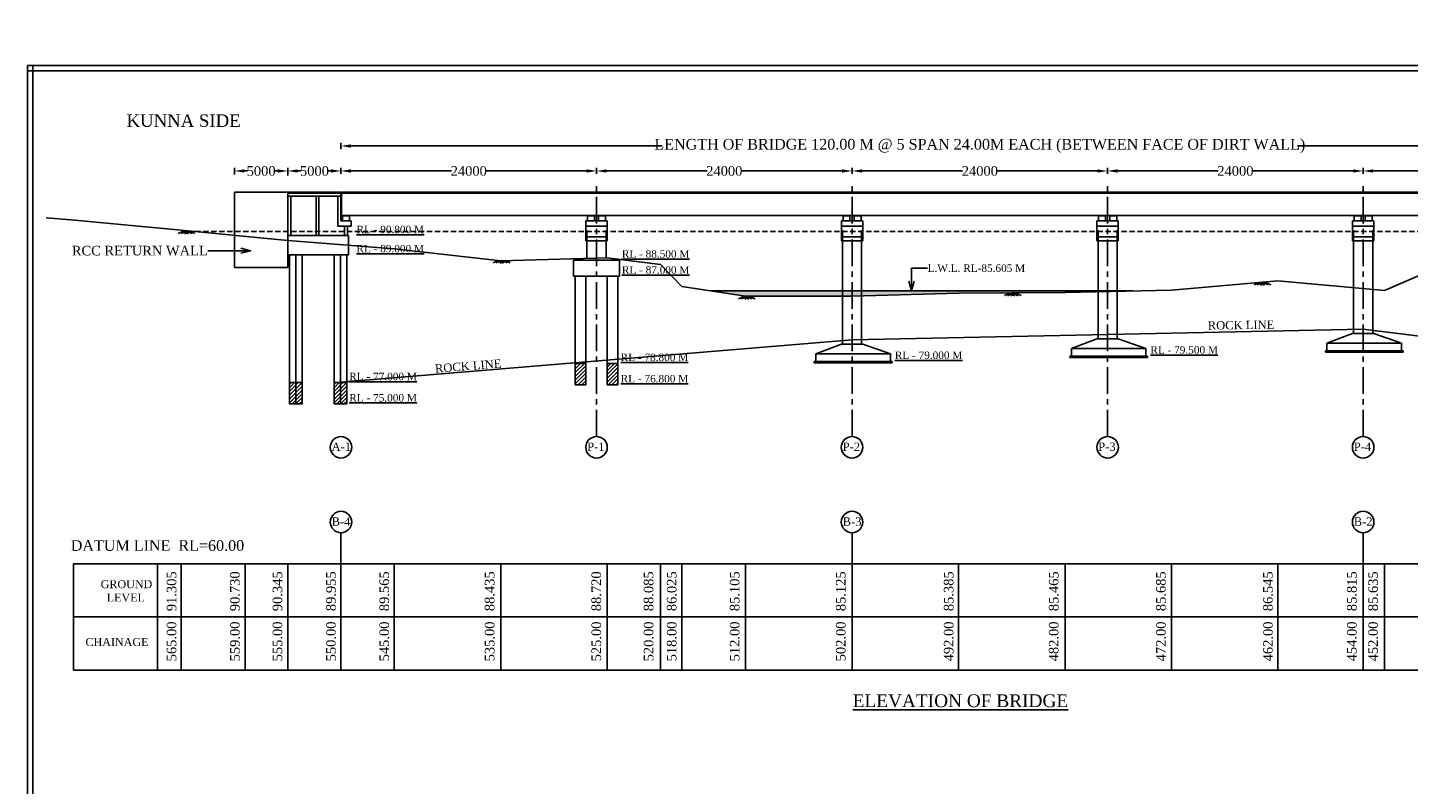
# Model space of a CAD drawing. Header units: millimetres. Extents: x 103078 to 7104496, y -104267 to 320261.
# Tile 6 of 12: x 376866 to 506543, y 180057 to 251101. Entities that reach past the tile are written whole.
import ezdxf

# ---------------------------------------------------------------- set-up
doc = ezdxf.new("R2010")
doc.units = ezdxf.units.MM
doc.header["$MEASUREMENT"] = 0
doc.linetypes.add('CENTERX2', pattern=[4, 2.5, -0.5, 0.5, -0.5])
doc.linetypes.add('HIDDEN', pattern=[0.375, 0.25, -0.125])
doc.layers.add('TEXT', color=7, linetype='Continuous')
doc.styles.get("Standard").update_dxf_attribs({"font": 'times.ttf'})
doc.styles.add('style1', font='txt.shx', dxfattribs={"height": 1})
doc.dimstyles.get("Standard").update_dxf_attribs({"dimtxt": 400, "dimasz": 215, "dimexe": 0.18, "dimexo": 0.0625, "dimgap": 0.09, "dimtad": 0, "dimtih": 1, "dimtoh": 1, "dimdec": 0, "dimzin": 4, "dimdsep": 46, "dimtxsty": 'Standard', "dimblk": 'OPEN90', "dimcen": 0, "dimadec": 0, "dimazin": 1, "dimtfac": 1, "dimtdec": 0, "dimtix": 1, "dimtofl": 0, "dimtmove": 0, "dimatfit": 3, "dimldrblk": 'OPEN30', "dimfxl": 0, "dimtolj": 1, "dimtzin": 0, "dimarcsym": 0})
pattern_1 = [(45, (-1043943.7, 435399.51), (-176.776695, 176.776695), [])]

# ---------------------------------------------------------------- blocks, each defined once
blk = doc.blocks.new('*D23')
at = {"color": 0, "linetype": 'Continuous', "lineweight": -2, "transparency": 16777216}
for p, q in [((401296, 237226), (401296, 237944)), ((402231, 237644), (402532, 237644)), ((405361, 237644), (405079, 237644)), ((406296, 237364), (406296, 237944))]:
    blk.add_line(p, q, dxfattribs=at)
at = {"color": 0, "linetype": 'Continuous', "transparency": 16777216}
for points in [[(402231, 237800), (402231, 237488), (401296, 237644)], [(405361, 237800), (405361, 237488), (406296, 237644)]]:
    blk.add_solid(points, dxfattribs=at)
at = {"layer": 'Defpoints', "color": 0, "linetype": 'Continuous', "transparency": 16777216}
for p in [(406296, 237644), (401296, 236926), (406296, 237064)]:
    blk.add_point(p, dxfattribs=at)
at = {"color": 0, "linetype": 'Continuous', "transparency": 16777216, "insert": (403805, 237644), "char_height": 900, "attachment_point": 5}
blk.add_mtext('\\A1;5000', dxfattribs=at)
blk = doc.blocks.new('*D24')
at = {"color": 0, "linetype": 'Continuous', "lineweight": -2, "transparency": 16777216}
for p, q in [((406296, 237364), (406296, 237944)), ((407231, 237644), (416673, 237644)), ((429361, 237644), (419920, 237644)), ((430296, 237364), (430296, 237944))]:
    blk.add_line(p, q, dxfattribs=at)
at = {"color": 0, "linetype": 'Continuous', "transparency": 16777216}
for points in [[(407231, 237800), (407231, 237488), (406296, 237644)], [(429361, 237800), (429361, 237488), (430296, 237644)]]:
    blk.add_solid(points, dxfattribs=at)
at = {"layer": 'Defpoints', "color": 0, "linetype": 'Continuous', "transparency": 16777216}
for p in [(430296, 237644), (406296, 237064), (430296, 237064)]:
    blk.add_point(p, dxfattribs=at)
at = {"color": 0, "linetype": 'Continuous', "transparency": 16777216, "insert": (418296, 237644), "char_height": 900, "attachment_point": 5}
blk.add_mtext('\\A1;24000', dxfattribs=at)
blk = doc.blocks.new('*D25')
at = {"color": 0, "linetype": 'Continuous', "lineweight": -2, "transparency": 16777216}
for p, q in [((430296, 237364), (430296, 237944)), ((431231, 237644), (440673, 237644)), ((453361, 237644), (443920, 237644)), ((454296, 237364), (454296, 237944))]:
    blk.add_line(p, q, dxfattribs=at)
at = {"color": 0, "linetype": 'Continuous', "transparency": 16777216}
for points in [[(431231, 237800), (431231, 237488), (430296, 237644)], [(453361, 237800), (453361, 237488), (454296, 237644)]]:
    blk.add_solid(points, dxfattribs=at)
at = {"layer": 'Defpoints', "color": 0, "linetype": 'Continuous', "transparency": 16777216}
for p in [(454296, 237644), (430296, 237064), (454296, 237064)]:
    blk.add_point(p, dxfattribs=at)
at = {"color": 0, "linetype": 'Continuous', "transparency": 16777216, "insert": (442296, 237644), "char_height": 900, "attachment_point": 5}
blk.add_mtext('\\A1;24000', dxfattribs=at)
blk = doc.blocks.new('*D26')
at = {"color": 0, "linetype": 'Continuous', "lineweight": -2, "transparency": 16777216}
for p, q in [((454296, 237364), (454296, 237944)), ((455231, 237644), (464673, 237644)), ((477361, 237644), (467920, 237644)), ((478296, 237364), (478296, 237944))]:
    blk.add_line(p, q, dxfattribs=at)
at = {"color": 0, "linetype": 'Continuous', "transparency": 16777216}
for points in [[(455231, 237800), (455231, 237488), (454296, 237644)], [(477361, 237800), (477361, 237488), (478296, 237644)]]:
    blk.add_solid(points, dxfattribs=at)
at = {"layer": 'Defpoints', "color": 0, "linetype": 'Continuous', "transparency": 16777216}
for p in [(478296, 237644), (454296, 237064), (478296, 237064)]:
    blk.add_point(p, dxfattribs=at)
at = {"color": 0, "linetype": 'Continuous', "transparency": 16777216, "insert": (466296, 237644), "char_height": 900, "attachment_point": 5}
blk.add_mtext('\\A1;24000', dxfattribs=at)
blk = doc.blocks.new('*D27')
at = {"color": 0, "linetype": 'Continuous', "lineweight": -2, "transparency": 16777216}
for p, q in [((478296, 237364), (478296, 237944)), ((479231, 237644), (488673, 237644)), ((501361, 237644), (491920, 237644)), ((502296, 237364), (502296, 237944))]:
    blk.add_line(p, q, dxfattribs=at)
at = {"color": 0, "linetype": 'Continuous', "transparency": 16777216}
for points in [[(479231, 237800), (479231, 237488), (478296, 237644)], [(501361, 237800), (501361, 237488), (502296, 237644)]]:
    blk.add_solid(points, dxfattribs=at)
at = {"layer": 'Defpoints', "color": 0, "linetype": 'Continuous', "transparency": 16777216}
for p in [(502296, 237644), (478296, 237064), (502296, 237064)]:
    blk.add_point(p, dxfattribs=at)
at = {"color": 0, "linetype": 'Continuous', "transparency": 16777216, "insert": (490296, 237644), "char_height": 900, "attachment_point": 5}
blk.add_mtext('\\A1;24000', dxfattribs=at)
blk = doc.blocks.new('*D28')
at = {"color": 0, "linetype": 'Continuous', "lineweight": -2, "transparency": 16777216}
for p, q in [((502296, 237364), (502296, 237944)), ((503231, 237644), (512673, 237644)), ((525361, 237644), (515920, 237644)), ((526296, 237364), (526296, 237944))]:
    blk.add_line(p, q, dxfattribs=at)
at = {"color": 0, "linetype": 'Continuous', "transparency": 16777216}
for points in [[(503231, 237800), (503231, 237488), (502296, 237644)], [(525361, 237800), (525361, 237488), (526296, 237644)]]:
    blk.add_solid(points, dxfattribs=at)
at = {"layer": 'Defpoints', "color": 0, "linetype": 'Continuous', "transparency": 16777216}
for p in [(526296, 237644), (502296, 237064), (526296, 237064)]:
    blk.add_point(p, dxfattribs=at)
at = {"color": 0, "linetype": 'Continuous', "transparency": 16777216, "insert": (514296, 237644), "char_height": 900, "attachment_point": 5}
blk.add_mtext('\\A1;24000', dxfattribs=at)
blk = doc.blocks.new('*D29')
at = {"color": 0, "linetype": 'Continuous', "lineweight": -2, "transparency": 16777216}
for p, q in [((406296, 239705), (406296, 240290)), ((407231, 239990), (436459, 239990)), ((525361, 239990), (496133, 239990)), ((526296, 239705), (526296, 240290))]:
    blk.add_line(p, q, dxfattribs=at)
at = {"color": 0, "linetype": 'Continuous', "transparency": 16777216}
for points in [[(407231, 240146), (407231, 239834), (406296, 239990)], [(525361, 240146), (525361, 239834), (526296, 239990)]]:
    blk.add_solid(points, dxfattribs=at)
at = {"layer": 'Defpoints', "color": 0, "linetype": 'Continuous', "transparency": 16777216}
for p in [(526296, 239990), (406296, 239405), (526296, 239405)]:
    blk.add_point(p, dxfattribs=at)
at = {"color": 0, "linetype": 'Continuous', "transparency": 16777216, "insert": (466296, 239990), "char_height": 900, "attachment_point": 5}
blk.add_mtext('\\A1;{\\H1.11111x;LENGTH OF BRIDGE 120.00 M @ 5 SPAN 24.00M EACH (BETWEEN FACE OF DIRT WALL)}', dxfattribs=at)
blk = doc.blocks.new('*D171')
at = {"color": 0, "linetype": 'Continuous', "lineweight": -2, "transparency": 16777216}
for p, q in [((396296, 237299), (396296, 237944)), ((397231, 237644), (397523, 237644)), ((400361, 237644), (400070, 237644)), ((401296, 237299), (401296, 237944))]:
    blk.add_line(p, q, dxfattribs=at)
at = {"color": 0, "linetype": 'Continuous', "transparency": 16777216}
for points in [[(397231, 237800), (397231, 237488), (396296, 237644)], [(400361, 237800), (400361, 237488), (401296, 237644)]]:
    blk.add_solid(points, dxfattribs=at)
at = {"layer": 'Defpoints', "color": 0, "linetype": 'Continuous', "transparency": 16777216}
for p in [(401296, 237644), (396296, 236999), (401296, 236999)]:
    blk.add_point(p, dxfattribs=at)
at = {"color": 0, "linetype": 'Continuous', "transparency": 16777216, "insert": (398796, 237644), "char_height": 900, "attachment_point": 5}
blk.add_mtext('\\A1;5000', dxfattribs=at)

msp = doc.modelspace()

# ---------------------------------------------------------------- hatches: boundary and pattern name
at = {"linetype": 'Continuous'}
h = msp.add_hatch(color=0, dxfattribs=at)
h.dxf.hatch_style = 1
h.paths.add_polyline_path([(406596.3, 233471.7), (406946.3, 233471.7), (406946.3, 233419.7), (406596.3, 233419.7)])
h = msp.add_hatch(color=0, dxfattribs=at)
h.dxf.hatch_style = 1
h.paths.add_polyline_path([(429596.3, 233471.7), (429946.3, 233471.7), (429946.3, 233419.7), (429596.3, 233419.7)])
h = msp.add_hatch(color=0, dxfattribs=at)
h.dxf.hatch_style = 1
h.paths.add_polyline_path([(430646.3, 233471.7), (430996.3, 233471.7), (430996.3, 233419.7), (430646.3, 233419.7)])
h = msp.add_hatch(color=0, dxfattribs=at)
h.dxf.hatch_style = 1
h.paths.add_polyline_path([(453596.3, 233471.7), (453946.3, 233471.7), (453946.3, 233419.7), (453596.3, 233419.7)])
h = msp.add_hatch(color=0, dxfattribs=at)
h.dxf.hatch_style = 1
h.paths.add_polyline_path([(454646.3, 233471.7), (454996.3, 233471.7), (454996.3, 233419.7), (454646.3, 233419.7)])
h = msp.add_hatch(color=0, dxfattribs=at)
h.dxf.hatch_style = 1
h.paths.add_polyline_path([(477596.3, 233471.7), (477946.3, 233471.7), (477946.3, 233419.7), (477596.3, 233419.7)])
h = msp.add_hatch(color=0, dxfattribs=at)
h.dxf.hatch_style = 1
h.paths.add_polyline_path([(478646.3, 233471.7), (478996.3, 233471.7), (478996.3, 233419.7), (478646.3, 233419.7)])
h = msp.add_hatch(color=0, dxfattribs=at)
h.dxf.hatch_style = 1
h.paths.add_polyline_path([(501596.3, 233471.7), (501946.3, 233471.7), (501946.3, 233419.7), (501596.3, 233419.7)])
h = msp.add_hatch(color=0, dxfattribs=at)
h.dxf.hatch_style = 1
h.paths.add_polyline_path([(502646.3, 233471.7), (502996.3, 233471.7), (502996.3, 233419.7), (502646.3, 233419.7)])
h = msp.add_hatch(dxfattribs=at)
h.set_pattern_fill('ANSI36', color=0, scale=1500)
h.set_pattern_definition([(45, (-1028415.17, 433599.88), (99.43689, 364.601934), [468.75, -93.75, 0, -93.75])])
h.paths.add_polyline_path([(464296.3, 226156.7), (474296.3, 226236.7), (480659.9, 226376.7), (441035.4, 226376.7), (444296.3, 225876.7), (454296.3, 225896.7)])
h = msp.add_hatch(dxfattribs=at)
h.set_pattern_fill('ANSI31', color=0, scale=2000)
h.set_pattern_definition(pattern_1)
h.paths.add_polyline_path([(428796.3, 219571.3), (428296.3, 219571.3), (428296.3, 217571.3), (428796.3, 217571.3)])
h.paths.add_polyline_path([(429296.3, 219571.3), (428796.3, 219571.3), (428796.3, 217571.3), (429296.3, 217571.3)])
h = msp.add_hatch(dxfattribs=at)
h.set_pattern_fill('ANSI31', color=0, scale=2000)
h.set_pattern_definition(pattern_1)
h.paths.add_polyline_path([(431796.3, 219571.3), (431296.3, 219571.3), (431296.3, 217571.3), (431796.3, 217571.3)])
h.paths.add_polyline_path([(432296.3, 219571.3), (431796.3, 219571.3), (431796.3, 217571.3), (432296.3, 217571.3)])
h = msp.add_hatch(dxfattribs=at)
h.set_pattern_fill('ANSI31', color=0, scale=2000)
h.set_pattern_definition([(45, (-1041468.7, 433599.88), (-176.776695, 176.776695), [])])
h.paths.add_polyline_path([(402046.3, 217771.6), (401446.3, 217771.6), (401446.3, 215771.6), (402046.3, 215771.6)])
h.paths.add_polyline_path([(402646.3, 217771.6), (402046.3, 217771.6), (402046.3, 215771.6), (402646.3, 215771.6)])
h = msp.add_hatch(dxfattribs=at)
h.set_pattern_fill('ANSI31', color=0, scale=2000)
h.set_pattern_definition([(45, (-1037268.7, 433599.88), (-176.776695, 176.776695), [])])
h.paths.add_polyline_path([(406246.3, 217771.6), (405646.3, 217771.6), (405646.3, 215771.6), (406246.3, 215771.6)])
h.paths.add_polyline_path([(406846.3, 217771.6), (406246.3, 217771.6), (406246.3, 215771.6), (406846.3, 215771.6)])

# ---------------------------------------------------------------- linework, layer by layer
at = {"color": 0, "linetype": 'Continuous'}
for p, q in [((376865.6, 247536.4), (376865.6, 90605.4)), ((376865.6, 247536.4), (600977.6, 247536.4)), ((376865.6, 247036.4), (600977.6, 247036.4)), ((377365.6, 247536.4), (377365.6, 90605.4)), ((401296.3, 231571.7), (406996.3, 231571.7)), ((401296.3, 229771.7), (406996.3, 229771.7)), ((401296.3, 228596.7), (396296.3, 228596.7)), ((428146.3, 229271.2), (432446.3, 229271.2)), ((428146.3, 227771.2), (432446.3, 227771.2)), ((477296.3, 221871.7), (474896.3, 220971.7)), ((479296.3, 221871.7), (477296.3, 221871.7)), ((479296.3, 221871.7), (481896.3, 220971.7)), ((501296.3, 222371.7), (498896.3, 221471.7)), ((503296.3, 222371.7), (501296.3, 222371.7)), ((503296.3, 222371.7), (505896.3, 221471.7)), ((453296.3, 221371.7), (450896.3, 220471.7)), ((457896.3, 220471.7), (450896.3, 220471.7)), ((450896.3, 220471.7), (450896.3, 219771.7)), ((455296.3, 221371.7), (453296.3, 221371.7)), ((455296.3, 221371.7), (457896.3, 220471.7)), ((457896.3, 220471.7), (457896.3, 219771.7)), ((481896.3, 220971.7), (474896.3, 220971.7)), ((474896.3, 220971.7), (474896.3, 220271.7)), ((481896.3, 220971.7), (481896.3, 220271.7)), ((506046.3, 220771.7), (498746.3, 220771.7)), ((498746.3, 220771.7), (498746.3, 220621.7)), ((498746.3, 220621.7), (506046.3, 220621.7)), ((505896.3, 221471.7), (498896.3, 221471.7)), ((498896.3, 221471.7), (498896.3, 220771.7)), ((505896.3, 221471.7), (505896.3, 220771.7)), ((506046.3, 220771.7), (506046.3, 220621.7)), ((428296.3, 219571.3), (429296.3, 219571.3)), ((431296.3, 219571.3), (432296.3, 219571.3)), ((458046.3, 219771.7), (450746.3, 219771.7)), ((450746.3, 219771.7), (450746.3, 219621.7)), ((450746.3, 219621.7), (458046.3, 219621.7)), ((458046.3, 219771.7), (458046.3, 219621.7)), ((482046.3, 220271.7), (474746.3, 220271.7)), ((474746.3, 220271.7), (474746.3, 220121.7)), ((474746.3, 220121.7), (482046.3, 220121.7)), ((482046.3, 220271.7), (482046.3, 220121.7)), ((401446.3, 217771.6), (402646.3, 217771.6)), ((405646.3, 217771.6), (406846.3, 217771.6)), ((428296.3, 217571.3), (429296.3, 217571.3)), ((431296.3, 217571.3), (432296.3, 217571.3)), ((401446.3, 215771.6), (402646.3, 215771.6)), ((405646.3, 215771.6), (406846.3, 215771.6)), ((406296.3, 203674.3), (406296.3, 190771.7)), ((502296.3, 203674.3), (502296.3, 190771.7)), ((397296.3, 200771.7), (397296.3, 190771.7))]:
    msp.add_line(p, q, dxfattribs=at)
at = {"color": 0, "linetype": 'CENTERX2', "ltscale": 1000}
for p, q in [((430296.3, 212714.8), (430296.3, 236646.7)), ((454296.3, 212714.8), (454296.3, 236646.7)), ((478296.3, 212714.8), (478296.3, 236646.7)), ((502296.3, 212714.8), (502296.3, 236646.7)), ((406296.3, 233971.7), (406296.3, 232971.7))]:
    msp.add_line(p, q, dxfattribs=at)
at = {"color": 0}
for p, q in [((406296.3, 235646.7), (396296.3, 235646.7)), ((396296.3, 228596.7), (396296.3, 235646.7)), ((401296.3, 228596.7), (401296.3, 235646.7)), ((406296.3, 235571.7), (401296.3, 235571.7)), ((406296.3, 235271.7), (401296.3, 235271.7)), ((401596.3, 231571.7), (401596.3, 235271.7)), ((403971.3, 231571.7), (403971.3, 235271.7)), ((404221.3, 231571.7), (404221.3, 235271.7)), ((405996.3, 232471.7), (405996.3, 235271.7)), ((406296.3, 232971.7), (406296.3, 235646.7)), ((536296.3, 235646.7), (406336.3, 235646.7)), ((406336.3, 233471.7), (406336.3, 235646.7)), ((531296.3, 235571.7), (406336.3, 235571.7)), ((526296.3, 233471.7), (406336.3, 233471.7)), ((406596.3, 233419.7), (406596.3, 233471.7)), ((406946.3, 233419.7), (406946.3, 233471.7)), ((429596.3, 233419.7), (429596.3, 233471.7)), ((429946.3, 233419.7), (429946.3, 233471.7)), ((430646.3, 233419.7), (430646.3, 233471.7)), ((430996.3, 233419.7), (430996.3, 233471.7)), ((453596.3, 233419.7), (453596.3, 233471.7)), ((453946.3, 233419.7), (453946.3, 233471.7)), ((454646.3, 233419.7), (454646.3, 233471.7)), ((454996.3, 233419.7), (454996.3, 233471.7)), ((477596.3, 233419.7), (477596.3, 233471.7)), ((477946.3, 233419.7), (477946.3, 233471.7)), ((478646.3, 233419.7), (478646.3, 233471.7)), ((478996.3, 233419.7), (478996.3, 233471.7)), ((501596.3, 233419.7), (501596.3, 233471.7)), ((501946.3, 233419.7), (501946.3, 233471.7)), ((502646.3, 233419.7), (502646.3, 233471.7)), ((502996.3, 233419.7), (502996.3, 233471.7)), ((407246.3, 232471.7), (405996.3, 232471.7)), ((407246.3, 232971.7), (406296.3, 232971.7)), ((406446.3, 232971.7), (406446.3, 233419.7)), ((407096.3, 233419.7), (406446.3, 233419.7)), ((406621.3, 231571.7), (406621.3, 232471.7)), ((406921.3, 231571.7), (406921.3, 232471.7)), ((407096.3, 232971.7), (407096.3, 233419.7)), ((407246.3, 232471.7), (407246.3, 232971.7)), ((429296.3, 232971.8), (431296.3, 232971.8)), ((429296.3, 231071.8), (429296.3, 232971.8)), ((429296.3, 232471.8), (431296.3, 232471.8)), ((429446.3, 232971.7), (429446.3, 233419.7)), ((430096.3, 233419.7), (429446.3, 233419.7)), ((430096.3, 232971.7), (430096.3, 233419.7)), ((430496.3, 232971.7), (430496.3, 233419.7)), ((431146.3, 233419.7), (430496.3, 233419.7)), ((431146.3, 232971.7), (431146.3, 233419.7)), ((431296.3, 231071.8), (431296.3, 232971.8)), ((453296.3, 232971.8), (455296.3, 232971.8)), ((453296.3, 231071.8), (453296.3, 232971.8)), ((453296.3, 232471.8), (455296.3, 232471.8)), ((453446.3, 232971.7), (453446.3, 233419.7)), ((454096.3, 233419.7), (453446.3, 233419.7)), ((454096.3, 232971.7), (454096.3, 233419.7)), ((454496.3, 232971.7), (454496.3, 233419.7)), ((455146.3, 233419.7), (454496.3, 233419.7)), ((455146.3, 232971.7), (455146.3, 233419.7)), ((455296.3, 231071.8), (455296.3, 232971.8)), ((477296.3, 232971.8), (479296.3, 232971.8)), ((477296.3, 231071.8), (477296.3, 232971.8)), ((477296.3, 232471.8), (479296.3, 232471.8)), ((477446.3, 232971.7), (477446.3, 233419.7)), ((478096.3, 233419.7), (477446.3, 233419.7)), ((478096.3, 232971.7), (478096.3, 233419.7)), ((478496.3, 232971.7), (478496.3, 233419.7)), ((479146.3, 233419.7), (478496.3, 233419.7)), ((479146.3, 232971.7), (479146.3, 233419.7)), ((479296.3, 231071.8), (479296.3, 232971.8)), ((501296.3, 232971.8), (503296.3, 232971.8)), ((501296.3, 231071.8), (501296.3, 232971.8)), ((501296.3, 232471.8), (503296.3, 232471.8)), ((501446.3, 232971.7), (501446.3, 233419.7)), ((502096.3, 233419.7), (501446.3, 233419.7)), ((502096.3, 232971.7), (502096.3, 233419.7)), ((502496.3, 232971.7), (502496.3, 233419.7)), ((503146.3, 233419.7), (502496.3, 233419.7)), ((503146.3, 232971.7), (503146.3, 233419.7)), ((503296.3, 231071.8), (503296.3, 232971.8)), ((391514.6, 231998.3), (391001.4, 231771.7)), ((391514.6, 231998.3), (391001.4, 231771.7)), ((391792.7, 231988.8), (391279.5, 231762.2)), ((391792.7, 231988.8), (391279.5, 231762.2)), ((391458.6, 231977.5), (391971.7, 231750.9)), ((391458.6, 231977.5), (391971.7, 231750.9)), ((392126.8, 231977.5), (391613.6, 231750.9)), ((392126.8, 231977.5), (391613.6, 231750.9)), ((391792.7, 231988.8), (392305.9, 231762.2)), ((391792.7, 231988.8), (392305.9, 231762.2)), ((392070.8, 231998.3), (392584, 231771.7)), ((392070.8, 231998.3), (392584, 231771.7)), ((406996.3, 229771.7), (406996.3, 231571.7)), ((429296.3, 231471.8), (431296.3, 231471.8)), ((429296.3, 231071.8), (431296.3, 231071.8)), ((429396.3, 229463.2), (429396.3, 232071.8)), ((431196.3, 229463.2), (431196.3, 232071.8)), ((453296.3, 231471.8), (455296.3, 231471.8)), ((453296.3, 231071.8), (455296.3, 231071.8)), ((453396.3, 221371.7), (453396.3, 232071.8)), ((455196.3, 221371.7), (455196.3, 232071.8)), ((477296.3, 231471.8), (479296.3, 231471.8)), ((477296.3, 231071.8), (479296.3, 231071.8)), ((477396.3, 221871.7), (477396.3, 232071.8)), ((479196.3, 221871.7), (479196.3, 232071.8)), ((501296.3, 231471.8), (503296.3, 231471.8)), ((501296.3, 231071.8), (503296.3, 231071.8)), ((501396.3, 222371.7), (501396.3, 232071.8)), ((503196.3, 222371.7), (503196.3, 232071.8)), ((401446.3, 215771.6), (401446.3, 229771.7)), ((402046.3, 215771.6), (402046.3, 229771.7)), ((402646.3, 215771.6), (402646.3, 229771.7)), ((405646.3, 215771.6), (405646.3, 229771.7)), ((406246.3, 215771.6), (406246.3, 229771.7)), ((406846.3, 215771.6), (406846.3, 229771.7)), ((421109.7, 229245.9), (420596.5, 229019.3)), ((421109.7, 229245.9), (420596.5, 229019.3)), ((421387.8, 229236.5), (420874.6, 229009.9)), ((421387.8, 229236.5), (420874.6, 229009.9)), ((421053.7, 229225.1), (421566.9, 228998.5)), ((421053.7, 229225.1), (421566.9, 228998.5)), ((421722, 229225.1), (421208.8, 228998.5)), ((421722, 229225.1), (421208.8, 228998.5)), ((421387.8, 229236.5), (421901, 229009.9)), ((421387.8, 229236.5), (421901, 229009.9)), ((421665.9, 229245.9), (422179.1, 229019.3)), ((421665.9, 229245.9), (422179.1, 229019.3)), ((428146.3, 227771.2), (428146.3, 229271.2)), ((432446.3, 227771.2), (432446.3, 229271.2)), ((428296.3, 217571.3), (428296.3, 227771.2)), ((429296.3, 217571.3), (429296.3, 227771.2)), ((431296.3, 217571.3), (431296.3, 227771.2)), ((432296.3, 217571.3), (432296.3, 227771.2)), ((492568.7, 227177.8), (492055.5, 226951.2)), ((492568.7, 227177.8), (492055.5, 226951.2)), ((492846.8, 227168.3), (492333.6, 226941.7)), ((492846.8, 227168.3), (492333.6, 226941.7)), ((492512.7, 227156.9), (493025.8, 226930.4)), ((492512.7, 227156.9), (493025.8, 226930.4)), ((493180.9, 227156.9), (492667.7, 226930.4)), ((493180.9, 227156.9), (492667.7, 226930.4)), ((492846.8, 227168.3), (493360, 226941.7)), ((492846.8, 227168.3), (493360, 226941.7)), ((493124.9, 227177.8), (493638.1, 226951.2)), ((493124.9, 227177.8), (493638.1, 226951.2)), ((480659.9, 226376.7), (441035.4, 226376.7)), ((444134.5, 225865.8), (443621.3, 225639.2)), ((444134.5, 225865.8), (443621.3, 225639.2)), ((444412.6, 225856.4), (443899.4, 225629.8)), ((444412.6, 225856.4), (443899.4, 225629.8)), ((444078.4, 225845), (444591.6, 225618.4)), ((444078.4, 225845), (444591.6, 225618.4)), ((444746.7, 225845), (444233.5, 225618.4)), ((444746.7, 225845), (444233.5, 225618.4)), ((444412.6, 225856.4), (444925.7, 225629.8)), ((444412.6, 225856.4), (444925.7, 225629.8)), ((444690.7, 225865.8), (445203.8, 225639.2)), ((444690.7, 225865.8), (445203.8, 225639.2)), ((469117.8, 226172.9), (468604.6, 225946.4)), ((469117.8, 226172.9), (468604.6, 225946.4)), ((469395.9, 226163.5), (468882.7, 225936.9)), ((469395.9, 226163.5), (468882.7, 225936.9)), ((469061.7, 226152.1), (469574.9, 225925.5)), ((469061.7, 226152.1), (469574.9, 225925.5)), ((469730, 226152.1), (469216.8, 225925.5)), ((469730, 226152.1), (469216.8, 225925.5)), ((469395.9, 226163.5), (469909, 225936.9)), ((469395.9, 226163.5), (469909, 225936.9)), ((469674, 226172.9), (470187.1, 225946.4)), ((469674, 226172.9), (470187.1, 225946.4)), ((454296.3, 190771.7), (454296.3, 203674.3)), ((381160.7, 200771.7), (381160.7, 190771.7)), ((546296.3, 200771.7), (381160.7, 200771.7)), ((389049, 190771.7), (389049, 200771.7)), ((391296.3, 190771.7), (391296.3, 200771.7)), ((401296.3, 190771.7), (401296.3, 200771.7)), ((411296.3, 190771.7), (411296.3, 200771.7)), ((421296.3, 190771.7), (421296.3, 200771.7)), ((431296.3, 190771.7), (431296.3, 200771.7)), ((546296.3, 200771.7), (431696.3, 200771.7)), ((436296.3, 190771.7), (436296.3, 200771.7)), ((438296.3, 190771.7), (438296.3, 200771.7)), ((444296.3, 190771.7), (444296.3, 200771.7)), ((464296.3, 190771.7), (464296.3, 200771.7)), ((474296.3, 190771.7), (474296.3, 200771.7)), ((484296.3, 190771.7), (484296.3, 200771.7)), ((494296.3, 190771.7), (494296.3, 200771.7)), ((504296.3, 190771.7), (504296.3, 200771.7)), ((546296.3, 195771.7), (381160.7, 195771.7)), ((546296.3, 190771.7), (381160.7, 190771.7))]:
    msp.add_line(p, q, dxfattribs=at)
at = {"color": 0, "linetype": 'HIDDEN', "ltscale": 2000}
msp.add_line((531855.5, 231971.7), (391454.4, 231971.7), dxfattribs=at)
at = {"color": 0, "linetype": 'Continuous'}
for points in [[(378607.5, 233249.9), (381296.3, 233026.7), (391296.3, 232076.7), (401296.3, 231116.7), (411296.3, 230336.7), (421296.3, 229206.7), (431296.3, 229491.7), (436296.3, 228856.7), (438296.3, 226796.7), (444296.3, 225876.7), (454296.3, 225896.7), (464296.3, 226156.7), (474296.3, 226236.7), (484296.3, 226456.7), (494296.3, 227316.7), (504296.3, 226406.7), (510296.3, 229016.7), (516296.3, 229611.7), (526296.3, 231126.7), (536296.3, 232646.7), (543845.5, 233352.5)], [(406296.3, 217826.7), (454296.3, 221796.7), (502296.3, 222786.7), (526296.3, 219826.7)]]:
    msp.add_lwpolyline(points, dxfattribs=at)
for centre in [(406296.3, 211705.7), (430296.3, 211705.7), (454296.3, 211705.7), (478296.3, 211705.7), (502296.3, 211705.7), (406296.3, 204683.4), (454296.3, 204683.4), (502296.3, 204683.4)]:
    msp.add_circle(centre, 1009.1, dxfattribs=at)

# ---------------------------------------------------------------- texts
at = {"color": 0, "style": 'style1'}
for s, insert, char_height, attachment_point in [('{\\fTimes New Roman|b0|i0|c0|p18;KUNNA SIDE}', (386155.7, 242952.5), 1166.4, 1), ('{\\fTimes New Roman|b0|i0|c0|p18;\\H1.1574x;\\LELEVATION OF BRIDGE \\H0.864x; }', (474590, 188509.9), 1036.8, 3)]:
    msp.add_mtext(s, dxfattribs=dict(at, insert=insert, char_height=char_height, attachment_point=attachment_point))
at = {"color": 0, "linetype": 'Continuous', "insert": (393785.6, 230155.6), "char_height": 900, "attachment_point": 6}
msp.add_mtext('RCC RETURN WALL', dxfattribs=at)
at = {"color": 0, "linetype": 'Continuous', "insert": (461389.5, 228512.3), "char_height": 700, "width": 14564.135, "attachment_point": 4}
msp.add_mtext('L.W.L. RL-85.605 M', dxfattribs=at)
at = {"color": 0, "char_height": 780, "width": 7199.581, "attachment_point": 1}
for insert, rotation in [((487698.6, 223536.2), 0.609138), ((415094.5, 219469.3), 4.631628)]:
    msp.add_mtext('ROCK LINE', dxfattribs=dict(at, insert=insert, rotation=rotation))
for s, insert in [('A-1', (405413.6, 212145.3)), ('P-1', (429413.6, 212145.3)), ('P-2', (453413.6, 212145.3)), ('P-3', (477413.6, 212145.3)), ('P-4', (501413.6, 212145.3)), ('B-4', (405413.6, 205123)), ('B-3', (453413.6, 205123)), ('B-2', (501413.6, 205123))]:
    msp.add_mtext(s, dxfattribs=dict(at, insert=insert))
at = {"color": 0, "attachment_point": 1}
for s, insert, char_height in [('DATUM LINE  RL=60.00', (380918.7, 202982.9, -25000), 1000), ('{\\fTimes New Roman|b0|i0|c0|p18;GROUND\\P  LEVEL}', (383726.4, 199225.7), 750), ('{\\fTimes New Roman|b0|i0|c0|p18;CHAINAGE}', (382302, 193794.9), 750)]:
    msp.add_mtext(s, dxfattribs=dict(at, insert=insert, char_height=char_height))
at = {"color": 0, "char_height": 900, "attachment_point": 7, "rotation": 90}
for s, insert in [('91.305', (390850.3, 196317)), ('90.730', (396799.9, 196317)), ('90.345', (400799.9, 196317)), ('89.955', (405821.2, 196317)), ('89.565', (410827.7, 196317)), ('88.435', (420725, 196317)), ('88.720', (430741.2, 196317)), ('88.085', (435653.1, 196317)), ('86.025', (437821.1, 196317)), ('85.105', (443736.4, 196317)), ('85.125', (453701.1, 196317)), ('85.385', (463835, 196317)), ('85.465', (473699.7, 196317)), ('85.685', (483767.6, 196317)), ('86.545', (493821.7, 196317)), ('85.815', (501697.5, 196317)), ('85.635', (503697.5, 196317)), ('565.00', (390850.3, 191606.4)), ('559.00', (396799.9, 191606.4)), ('555.00', (400799.9, 191606.4)), ('550.00', (405821.2, 191606.4)), ('545.00', (410827.7, 191606.4)), ('535.00', (420725, 191606.4)), ('525.00', (430741.2, 191606.4)), ('520.00', (435653.1, 191606.4)), ('518.00', (437821.1, 191606.4)), ('512.00', (443736.4, 191606.4)), ('502.00', (453701.1, 191606.4)), ('492.00', (463835, 191606.4)), ('482.00', (473699.7, 191606.4)), ('472.00', (483767.6, 191606.4)), ('462.00', (493821.7, 191606.4)), ('454.00', (501697.5, 191606.4)), ('452.00', (503697.5, 191606.4))]:
    msp.add_mtext(s, dxfattribs=dict(at, insert=insert))
at = {"layer": 'TEXT', "color": 0, "char_height": 700, "width": 16322.941, "attachment_point": 2}
for s, insert in [('{\\LRL - 90.800 M}', (410923.8, 232502.7)), ('{\\LRL - 89.000 M}', (410923.8, 230702.7)), ('{\\LRL - 88.500 M}', (435848.8, 230202.2)), ('{\\LRL - 87.000 M}', (435848.8, 228702.2)), ('{\\LRL - 78.800 M}', (435735.2, 220493.9)), ('{\\LRL - 79.000 M}', (461485.2, 220694.3)), ('{\\LRL - 79.500 M}', (485485.2, 221194.3)), ('{\\LRL - 77.000 M}', (410248.8, 218697.3)), ('{\\LRL - 76.800 M}', (435735.2, 218493.9)), ('{\\LRL - 75.000 M}', (410248.8, 216702.6))]:
    msp.add_mtext(s, dxfattribs=dict(at, insert=insert))

# ---------------------------------------------------------------- dimensions: what is measured, and where the dimension line sits
at = {"color": 0, "linetype": 'Continuous'}
dim = msp.add_linear_dim(base=(526296.3, 239989.8), p1=(406296.3, 239404.9), p2=(526296.3, 239404.9), text='{\\H1.11111x;LENGTH OF BRIDGE 120.00 M @ 5 SPAN 24.00M EACH (BETWEEN FACE OF DIRT WALL)}', dimstyle='Standard', override={"dimtxt": 900, "dimasz": 935, "dimexe": 300, "dimexo": 300, "dimfxl": 300}, dxfattribs=at)
dim.commit()
dim.dimension.update_dxf_attribs({"geometry": '*D29', "text_midpoint": (466296.3, 239989.8)})
for base, p1, p2, picture, middle in [((401296.3, 237644.1), (396296.3, 236999.3), (401296.3, 236999.3), '*D171', (398796.3, 237644.1)), ((430296.3, 237644.1), (406296.3, 237064.4), (430296.3, 237064.4), '*D24', (418296.3, 237644.1)), ((454296.3, 237644.1), (430296.3, 237064.4), (454296.3, 237064.4), '*D25', (442296.3, 237644.1)), ((478296.3, 237644.1), (454296.3, 237064.4), (478296.3, 237064.4), '*D26', (466296.3, 237644.1)), ((502296.3, 237644.1), (478296.3, 237064.4), (502296.3, 237064.4), '*D27', (490296.3, 237644.1)), ((526296.3, 237644.1), (502296.3, 237064.4), (526296.3, 237064.4), '*D28', (514296.3, 237644.1))]:
    dim = msp.add_linear_dim(base=base, p1=p1, p2=p2, dimstyle='Standard', override={"dimtxt": 900, "dimasz": 935, "dimexe": 300, "dimexo": 300, "dimfxl": 300}, dxfattribs=at)
    dim.commit()
    dim.dimension.update_dxf_attribs({"geometry": picture, "text_midpoint": middle})
dim = msp.add_linear_dim(base=(406296.3, 237644.1), p1=(401296.3, 236926.1), p2=(406296.3, 237064.4), dimstyle='Standard', override={"dimtxt": 900, "dimasz": 935, "dimexe": 300, "dimexo": 300, "dimfxl": 300}, dxfattribs=at)
dim.commit()
dim.dimension.update_dxf_attribs({"geometry": '*D23', "text_midpoint": (403805.4, 237644.1), "dimtype": 160})

# ---------------------------------------------------------------- leaders
at = {"color": 0, "linetype": 'Continuous', "annotation_type": 0, "has_hookline": 1}
for points, hookline_direction, text_width in [([(397812.8, 230155.6), (395388.3, 230155.6), (393785.7, 230155.6)], 1, 12425.5), ([(459875.3, 226376.9), (459875.3, 228512.3), (461389.4, 228512.3)], 0, 8914.3)]:
    msp.add_leader(points, dimstyle='Standard', override={"dimtxt": 900, "dimasz": 935, "dimexe": 300, "dimexo": 300, "dimfxl": 300}, dxfattribs=dict(at, hookline_direction=hookline_direction, text_width=text_width))

doc.saveas('drawing.dxf')
